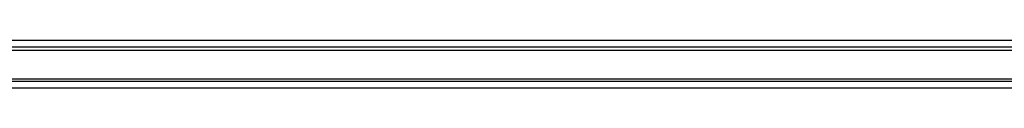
# Model space of a CAD drawing. Header units: millimetres. Extents: x 0 to 420, y 0 to 297.
# Tile 8 of 62: x 152.594 to 171.369, y 133.268 to 134.178. Entities that reach past the tile are written whole.
import ezdxf

# ---------------------------------------------------------------- set-up
doc = ezdxf.new("R2010")
doc.units = ezdxf.units.MM

msp = doc.modelspace()

# ---------------------------------------------------------------- linework, layer by layer
at = {"color": 7, "linetype": 'Continuous', "lineweight": 25}
for p, q in [((119.08198, 134.17785), (185.30607, 134.17785)), ((119.08307, 134.05285), (185.30498, 134.05285)), ((185.30435, 133.98035), (119.0837, 133.98035)), ((116.31152, 133.39635), (188.06152, 133.39635)), ((186.12652, 133.43535), (118.82652, 133.43535)), ((116.31152, 133.26785), (188.06152, 133.26785))]:
    msp.add_line(p, q, dxfattribs=at)

doc.saveas('drawing.dxf')
